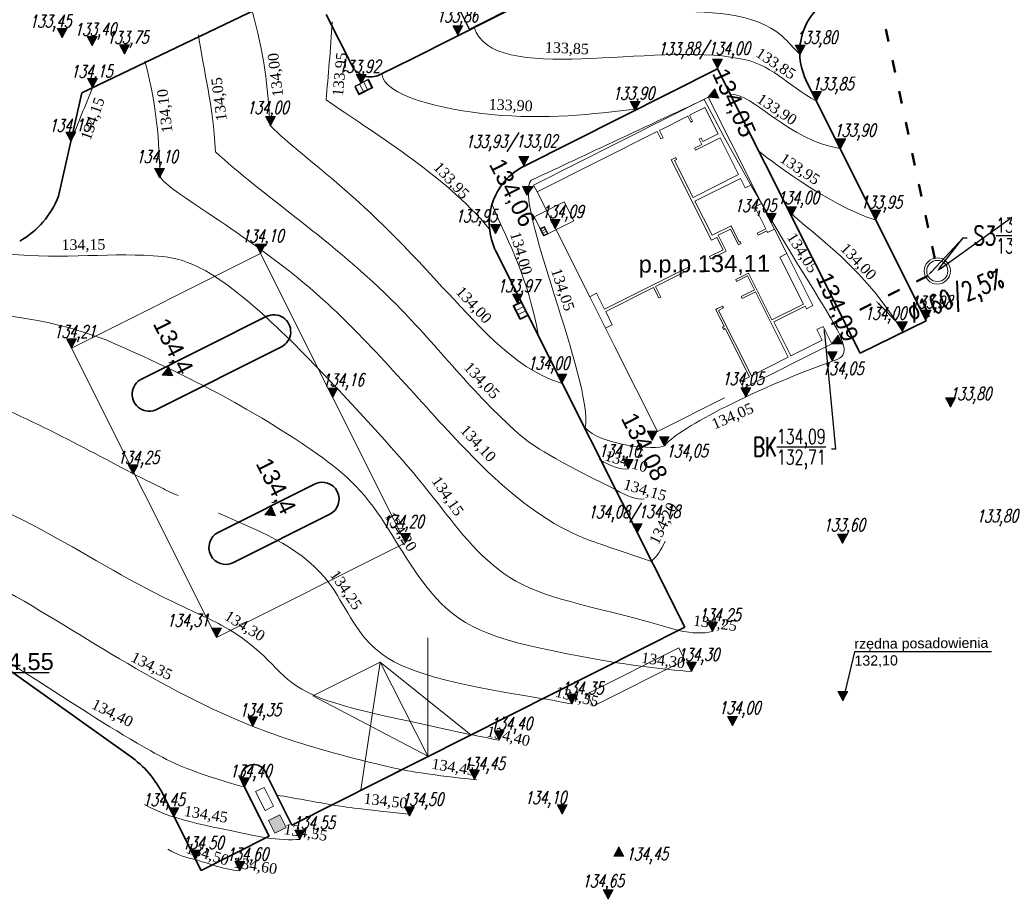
# Model space of a CAD drawing. Header units: metres. Extents: x 7472034 to 8440138, y 5890133 to 5961460.
# Tile 98 of 103: x 8439641 to 8439687, y 5890525 to 5890567. Entities that reach past the tile are written whole.
import ezdxf
from ezdxf import colors
from ezdxf.entities.mleader import LeaderData, LeaderLine
from ezdxf.math import Vec2, Vec3

# ---------------------------------------------------------------- set-up
doc = ezdxf.new("R2010")
doc.units = ezdxf.units.M
doc.header["$MEASUREMENT"] = 0
for name, pattern in [('$0$L218_500', [1, 0.5, -0.5]), ('ACAD_ISO03W100', [30, 12, -18]), ('CENTER', [2, 1.25, -0.25, 0.25, -0.25]), ('DASHDOT2', [0.5, 0.25, -0.125, 0, -0.125]), ('DASHED', [19.05, 12.7, -6.35]), ('HIDDEN', [0.375, 0.25, -0.125])]:
    doc.linetypes.add(name, pattern=pattern)
doc.layers.get('0').update_dxf_attribs({"linetype": 'CONTINUOUS', "lineweight": 5})
doc.layers.get('Defpoints').update_dxf_attribs({"linetype": 'CONTINUOUS'})
for name, color, linetype, lineweight in [('### rzędne', 172, 'CONTINUOUS', 5), ('_a_widok', 7, 'CONTINUOUS', 5), ('_IS.2P.KS.opis.1', 38, 'CONTINUOUS', 25), ('_IS.2P.KS.opis.2', 5, 'CONTINUOUS', 25), ('_IS.2P.KS.rura', 32, 'ACAD_ISO03W100', 50), ('_IS.2P.studnia', 212, 'CONTINUOUS', 15), ('_IS.KD.krata', 114, 'CONTINUOUS', 30), ('_IS.KS.doziemna.opis', 38, 'CONTINUOUS', 30), ('_IS.KS.doziemna.rura', 34, 'ACAD_ISO03W100', 50), ('_IS.P.KS.studnia', 44, 'CONTINUOUS', 15), ('_IS_kd_krata', 114, 'CONTINUOUS', 30), ('a___ogony', 7, 'CONTINUOUS', 5), ('a_opisy', 7, 'CONTINUOUS', 18)]:
    doc.layers.add(name, color=color, linetype=linetype, lineweight=lineweight)
doc.layers.add('_IS_NO', color=11, linetype='CONTINUOUS', lineweight=20, plot=False)
for name, color, linetype in [('kraw', 4, 'CONTINUOUS'), ('Sciany cienkie', 5, 'CONTINUOUS'), ('Ściany grube', 51, 'CONTINUOUS')]:
    doc.layers.add(name, color=color, linetype=linetype)
doc.styles.add('ARIAL', font='arial.ttf')
doc.styles.add('RS', font='Romans.shx', dxfattribs={"width": 0.7})
doc.styles.add('style2', font='romans.shx', dxfattribs={"width": 0.7, "oblique": 15})
doc.styles.add('wojtek 1', font='times.ttf', dxfattribs={"height": 0.6})

# ---------------------------------------------------------------- blocks, each defined once
blk = doc.blocks.new('zb.LPG')
at = {"linetype": 'DASHDOT2', "ltscale": 2}
blk.add_line((-1, 6.485), (-1, -0.217), dxfattribs=at)
at = {"linetype": 'HIDDEN', "ltscale": 2}
for p, q in [((-0.375, 5.712), (-1.625, 5.712)), ((-0.375, 0.626), (-1.625, 0.626))]:
    blk.add_line(p, q, dxfattribs=at)
at = {"linetype": 'DASHED'}
blk.add_line((-1.625, 0.626), (-0.375, 0.626), dxfattribs=at)
at = {"color": 0, "linetype": 'DASHED'}
blk.add_line((-1.625, 0.626), (-0.375, 0.626), dxfattribs=at)
at = {"color": 0, "linetype": 'HIDDEN', "ltscale": 2}
blk.add_line((-0.375, 0.626), (-1.625, 0.626), dxfattribs=at)
at = {"linetype": 'HIDDEN', "ltscale": 2}
blk.add_lwpolyline([(-0.375, 0.626), (-0.375, 5.712, 0.167054), (-0.407, 5.804, 0.488428), (-1.593, 5.804, 0.167054), (-1.625, 5.712), (-1.625, 0.626, 0.167054), (-1.593, 0.533, 0.488428), (-0.407, 0.533, 0.167054), (-0.375, 0.626), (-0.375, 5.712)], format="xyb", close=True, dxfattribs=at)
at = {"color": 0, "lineweight": 20, "ltscale": 2}
blk.add_circle((-1, 0.997), 0.6, dxfattribs=at)
at = {"color": 0, "linetype": 'HIDDEN', "ltscale": 0.5}
blk.add_circle((-1, 0.997), 0.3, dxfattribs=at)
at = {"layer": 'kraw', "color": 0}
blk.add_line((0.602, 0.237), (0.602, 3.01), dxfattribs=at)
for points in [[(0.602, 0.237), (-2.098, 0.237), (-2.1, 3.01), (0.602, 3.01)], [(-0.398, 2.507), (-1.598, 2.507), (-1.598, 0.737), (-0.398, 0.737), (-0.398, 2.507)]]:
    blk.add_lwpolyline(points, dxfattribs=at)
blk = doc.blocks.new('A$C62546305')
at = {"color": 0}
blk.add_lwpolyline([(4.626, 2.176), (0.292, 0), (0, 0.581), (4.335, 2.757)], close=True, dxfattribs=at)
blk = doc.blocks.new('23123')
at = {"layer": 'a_opisy', "linetype": '$0$L218_500'}
blk.add_hatch(color=250, dxfattribs=at).paths.add_polyline_path([(8443019.233, 5888878.045), (8443018.761, 5888878.045), (8443018.289, 5888878.045), (8443018.761, 5888877.161)])
at = {"layer": 'a_opisy', "color": 250, "linetype": 'CENTER'}
for points in [[(8443018.289, 5888878.045), (8443018.761, 5888878.045)], [(8443019.233, 5888878.045), (8443018.761, 5888877.161), (8443018.289, 5888878.045)], [(8443018.289, 5888878.045), (8443018.761, 5888877.161), (8443019.233, 5888878.045)], [(8443019.233, 5888878.045), (8443018.761, 5888878.045)]]:
    blk.add_lwpolyline(points, dxfattribs=at)
blk = doc.blocks.new('WPUST_UL')
for points in [[(0, 0.5), (0, -0.5)], [(0, 0.5), (0.6, 0.5)], [(0.6, 0.5), (0.6, -0.5)], [(0, -0.5), (0.6, -0.5)]]:
    blk.add_lwpolyline(points)
at = {"lineweight": 0}
for points in [[(0, 0.45), (0.55, 0.45)], [(0, 0.15), (0.55, 0.15)], [(0.55, 0.45), (0.55, -0.45)], [(0, -0.15), (0.55, -0.15)], [(0, -0.45), (0.55, -0.45)]]:
    blk.add_lwpolyline(points, dxfattribs=at)
blk = doc.blocks.new('A$C2C426404')
at = {"layer": '### rzędne', "color": 0, "lineweight": 25}
for p, q in [((91.089, 11.691, 0), (90.529, 9.379, 0)), ((97.562, 11.691, 0), (91.089, 11.691, 0)), ((53.001, 10.703), (49.571, 10.703))]:
    blk.add_line(p, q, dxfattribs=at)
at = {"layer": '_IS_NO', "ltscale": 0.1}
for points, knots in [([(76.845, 43.111), (78.812, 40.835, 0), (85.687, 43.385, 0), (88.216, 40.226), (88.511, 39.942)], [0, 0, 0, 0, 11.000491, 12.22465, 12.22465, 12.22465, 12.22465]), ([(63.464, 36.558), (63.427, 36.635), (63.361, 38.252), (63.183, 39.934), (62.566, 42.111)], [11.646483, 11.646483, 11.646483, 11.646483, 11.976043, 17.595406, 17.595406, 17.595406, 17.595406]), ([(58.262, 34.115), (58.261, 34.12), (58.179, 35.31), (58.202, 37.152), (57.525, 39.623)], [27.640229, 27.640229, 27.640229, 27.640229, 27.660208, 33.219923, 33.219923, 33.219923, 33.219923]), ([(68.727, 39.024), (68.801, 37.999), (74.478, 36.614), (78.665, 37.11), (80.839, 37.367)], [0, 0, 0, 0, 5.970908, 12.41121, 12.41121, 12.41121, 12.41121]), ([(81.489, 15.975), (78.876, 16.847), (76.265, 17.79), (72.038, 21.677), (65.099, 30.094), (58.799, 33.345), (58.262, 34.115)], [0, 0, 0, 0, 1.278992, 7.78914, 15.747501, 27.640229, 27.640229, 27.640229, 27.640229]), ([(42.69, 28.464, 0), (46.627, 28.075, 0), (50.487, 27.807), (53.911, 27.05), (55.068, 26.674, 0), (55.697, 26.442, 0)], [0, 0, 0, 0, 7.505719, 9.158785, 11.091733, 11.091733, 11.091733, 11.091733]), ([(55.697, 26.442, 0), (60.477, 24.375, 0), (65.415, 21.386, 0), (68.422, 18.986, 0), (71.61, 12.738), (75.293, 11.986, 0), (79.754, 11.201)], [13.088169, 13.088169, 13.088169, 13.088169, 21.718315, 28.557775, 34.100305, 40.719731, 40.719731, 40.719731, 40.719731]), ([(27.676, 23.093, 0), (31.683, 23.091, 0), (38.091, 23.52, 0), (46.019, 20.448), (52.027, 18.016, 0), (57.481, 14.611, 0), (63.15, 12.168), (64.016, 9.527), (68.706, 8.717), (72.938, 7.781)], [0, 0, 0, 0, 11.95042, 19.079166, 25.479803, 30.852027, 32.945282, 39.663049, 46.673462, 46.673462, 46.673462, 46.673462]), ([(62.246, 5.304), (59.696, 6.006), (55.622, 8.042), (50.426, 11.821), (48.682, 12.553)], [0, 0, 0, 0, 3.912495, 17.364391, 17.364391, 17.364391, 17.364391])]:
    blk.add_open_spline(points, degree=3, knots=knots, dxfattribs=at)
at = {"layer": '_IS_NO'}
for points, knots in [([(66.38, 41.481), (66.319, 40.174), (66.18, 38.921), (66.105, 37.796), (66.105, 37.796)], [0, 0, 0, 0, 3.695944, 3.695946, 3.695946, 3.695946, 3.695946]), ([(79.789, 19.367), (76.358, 21.056), (73.543, 23.25), (68.811, 29.554), (62.944, 33.401), (60.86, 35.338), (60.86, 35.338)], [0, 0, 0, 0, 2.17638, 10.046145, 21.988812, 21.988815, 21.988815, 21.988815, 21.988815]), ([(50.623, 30.563, 0), (53.117, 30.213), (56.385, 30.674), (60.995, 30.046), (68.193, 22.544, 0), (70.877, 19.461, 0), (74.712, 14.319, 0), (78.888, 13.861), (82.756, 12.708)], [0, 0, 0, 0, 7.578699, 9.671954, 16.276555, 24.333707, 30.359151, 36.793543, 36.793543, 36.793543, 36.793543]), ([(34.698, 26.62, 0), (40.872, 26.411, 0), (49.613, 24.402), (56.18, 20.44, 0), (58.83, 19.205, 0), (59.094, 19.084, 0)], [0, 0, 0, 0, 10.980308, 19.583014, 20.554106, 20.554106, 20.554106, 20.554106]), ([(22.248, 20.37, 0), (26.428, 20.368, 0), (34.774, 19.718, 0), (38.927, 20.042, 0), (43.773, 17.836, 0), (51.081, 15.064, 0), (58.09, 9.696, 0), (65.348, 7.092, 0), (69.646, 6.131)], [0, 0, 0, 0, 12.098682, 16.721593, 20.958009, 26.678391, 41.18454, 48.39981, 48.39981, 48.39981, 48.39981]), ([(61.004, 18.253, 0), (63.266, 17.292, 0), (66.215, 16.034, 0), (68.003, 11.123, 0), (71.872, 10.223, 0), (76.345, 9.48)], [23.002029, 23.002029, 23.002029, 23.002029, 32.142543, 37.869695, 44.681325, 44.681325, 44.681325, 44.681325])]:
    blk.add_open_spline(points, degree=3, knots=knots, dxfattribs=at)
for points in [[(73.102, 41.223), (73.908, 38.433), (81.688, 40.537), (85.605, 39.753)], [(60.06, 40.864), (60.327, 39.022), (60.736, 37.664), (60.86, 35.338)], [(85.605, 39.753), (87.147, 39.518), (87.851, 38.506), (89.298, 37.733)], [(66.105, 37.796), (68.216, 36.281), (71.672, 34.295), (73.826, 31.679)], [(83.971, 37.814, 0), (89.25, 27.789, 0), (91.694, 25.925, 0), (90.128, 25.478)], [(86.571, 35.356), (86.778, 35.197), (89.808, 32.793), (92.067, 32.125)], [(78.353, 22.293), (78.743, 24.422, 0), (74.904, 33.041, 0), (75.791, 33.989, 0)], [(90.128, 25.478), (85.987, 23.981), (82.608, 22.151), (82.11, 21.443)], [(82.11, 21.443), (81.73, 21.196), (78.998, 21.491), (78.353, 22.293)], [(79.789, 19.367), (80.352, 19.039), (80.783, 18.88), (81.138, 18.927)], [(82.756, 12.708), (83.475, 12.565), (83.903, 12.552), (84.375, 12.665)], [(76.345, 9.48), (76.79, 9.424), (77.377, 9.292), (77.713, 9.239)], [(69.646, 6.131), (70.109, 6.046), (71.043, 5.874), (73.204, 5.652)], [(57.503, 4.483), (58.765, 3.776), (60.042, 3.557), (63.26, 2.904)], [(63.26, 2.904), (63.817, 2.818), (64.434, 2.805), (64.854, 2.826)]]:
    blk.add_open_spline(points, degree=3, dxfattribs=at)
for points in [[(55.049, 38.369), (54.018, 35.818)], [(75.791, 33.989, 0), (83.971, 37.814, 0)]]:
    blk.add_spline(points, degree=3, dxfattribs=at)
at = {"layer": '_IS_NO', "ltscale": 0.1}
for points in [[(85.212, 38.064), (86.232, 38.139), (87.987, 35.871), (90.406, 35.494)], [(71.576, 28.948), (67.44, 33.577), (65.164, 34.897), (63.464, 36.558)], [(76.142, 26.612, 0), (75.615, 29.5, 0), (74.777, 30.886, 0), (73.968, 32.795)], [(87.95, 32.61), (88.541, 31.769), (91.2, 30.376), (93.354, 26.847)], [(71.576, 28.948), (73.095, 27.438), (74.836, 25.12), (77.254, 24.381)], [(79.032, 20.784), (79.595, 20.456), (80.026, 20.297), (80.382, 20.344)], [(81.489, 15.975), (81.766, 16.246), (81.903, 16.462), (82.128, 16.928)], [(79.754, 11.201), (80.199, 11.123), (82.028, 10.864), (83.369, 10.773)], [(72.93, 7.787), (73.376, 7.697), (73.976, 7.578), (74.28, 7.516)], [(66.35, 4.469), (66.855, 4.391), (67.488, 4.28), (69.994, 4.029)], [(58.615, 2.363), (59.107, 2.069), (59.525, 1.962), (59.931, 1.873)], [(59.931, 1.873), (60.001, 1.851), (60.303, 1.751), (60.712, 1.632)], [(60.712, 1.632), (61.218, 1.466), (61.649, 1.383), (62.022, 1.339)]]:
    blk.add_open_spline(points, degree=3, dxfattribs=at)
blk.add_spline([(63.767, 4.927), (66.35, 4.469)], degree=3, dxfattribs=at)
at = {"layer": '### rzędne', "color": 0, "linetype": '$0$L218_500', "lineweight": 25, "xscale": 0.5, "yscale": 0.5, "zscale": 0.5}
for p in [(-4221455.764, -2944397.857), (-4221437.05, -2944397.732, 0), (-4221454.348, -2944398.24), (-4221452.823, -2944398.62), (-4221420.869, -2944398.638), (-4221424.773, -2944399.312), (-4221454.332, -2944400.212), (-4221420.098, -2944400.832), (-4221445.92, -2944402.014), (-4221455.362, -2944402.762), (-4221418.94, -2944403.069, 0), (-4221433.938, -2944403.912), (-4221451.166, -2944404.468), (-4221421.277, -2944406.279), (-4221422.236, -2944406.602, 0), (-4221417.279, -2944406.438), (-4221435.27, -2944407.114), (-4221432.449, -2944406.892, -0.002), (-4221446.382, -2944408.044), (-4221414.899, -2944411.165), (-4221416.024, -2944411.729), (-4221455.323, -2944412.521), (-4221419.344, -2944413.144), (-4221432.131, -2944414.192), (-4221442.969, -2944414.859), (-4221423.43, -2944414.838), (-4221413.758, -2944415.315), (-4221427.862, -2944416.893, 0), (-4221427.289, -2944417.158, 0), (-4221452.404, -2944418.487), (-4221428.999, -2944418.236), (-4221428.58, -2944421.268), (-4221439.531, -2944421.724), (-4221418.87, -2944421.755), (-4221425.005, -2944425.916), (-4221448.472, -2944426.202), (-4221426.011, -2944427.808), (-4221418.851, -2944429.201, 0), (-4221431.665, -2944429.361), (-4221446.758, -2944430.404, 0), (-4221424.065, -2944430.381), (-4221435.101, -2944431.065), (-4221436.266, -2944432.925), (-4221447.143, -2944433.274), (-4221450.484, -2944434.694), (-4221439.334, -2944434.651, 0), (-4221432.114, -2944434.561), (-4221444.526, -2944435.755), (-4221449.467, -2944436.703), (-4221447.358, -2944437.242), (-4221429.94, -2944438.581)]:
    blk.add_blockref('23123', p, dxfattribs=at)
at = {"layer": '### rzędne', "color": 0, "linetype": '$0$L218_500', "lineweight": 25}
for p, xscale, yscale, zscale, rotation in [((-4397377.273, 2674583.277, 0), 0.5, 0.5, 0.5, 293.7967572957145), ((4514875.635, -2471290.482, 0), 0.4999999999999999, 0.4999999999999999, 0.4999999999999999, 116.409270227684), ((-4529725.948, 2443717.59, 0), 0.5, 0.5, 0.5, 296.7593659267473), ((-4397403.096, 2674570.14), 0.5, 0.5, 0.5, 293.7967572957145), ((-4397398.238, 2674563.536), 0.5, 0.5, 0.5, 293.7967572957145), ((4221589.319, 2944441.057), 0.5, 0.5, 0.5, 180)]:
    blk.add_blockref('23123', p, dxfattribs=dict(at, xscale=xscale, yscale=yscale, zscale=zscale, rotation=rotation))
at = {"layer": '_IS.KD.krata', "color": 0, "lineweight": 25, "xscale": 0.7272727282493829, "yscale": 0.7272727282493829, "zscale": 0.7272727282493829}
for p, rotation in [((67.774, 38.592), 296.7218899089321), ((75.493, 27.923, 0), 206.6609883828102)]:
    blk.add_blockref('WPUST_UL', p, dxfattribs=dict(at, rotation=rotation))
at = {"layer": '_IS.KD.krata', "color": 0, "lineweight": 25, "xscale": 0.5, "yscale": 0.5, "zscale": 0.5}
for p in [(-4221441.63, -2944400.037, 0), (-4221428.667, -2944401.309, 0), (-4221434.231, -2944410.421, 0)]:
    blk.add_blockref('23123', p, dxfattribs=at)
at = {"layer": '_IS_kd_krata', "lineweight": 25, "xscale": 0.3636363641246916, "yscale": 0.3636363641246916, "zscale": 0.3636363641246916, "rotation": 206.974575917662}
blk.add_blockref('WPUST_UL', (76.499, 31.628), dxfattribs=at)
at = {"layer": '### rzędne', "color": 0, "linetype": 'CENTER', "lineweight": 25, "attachment_point": 1}
for s, insert, char_height, rotation, style in [('133,86', (71.304, 42.05, 0), 0.6, 0.4319, 'style2'), ('133,45', (52.062, 41.804), 0.6, 0.4319, 'style2'), ('133,40', (54.185, 41.421), 0.6, 0.4319, 'style2'), ('133,75', (55.71, 41.04), 0.6, 0.4319, 'style2'), ('133,80', (88.295, 41.037), 0.6, 0.4319, 'style2'), ('133,88/134,00', (81.782, 40.5), 0.6, 0.4319, 'style2'), ('133,92', (66.672, 39.668, 0), 0.6, 0.4319, 'style2'), ('134,15', (54.011, 39.433), 0.6, 0.4319, 'style2'), ('134,05', (85.064, 39.384, 0), 0.8, 294.2287, 'ARIAL'), ('133,85', (89.067, 38.843), 0.6, 0.4319, 'style2'), ('133,90', (79.635, 38.396, 0), 0.6, 0.4319, 'style2'), ('134,00', (62.341, 37.718), 0.6, 0.4319, 'style2'), ('134,15', (52.981, 36.882), 0.6, 0.4319, 'style2'), ('133,90', (90.104, 36.649, 0), 0.6, 0.4319, 'style2'), ('133,93/133,02', (72.675, 36.122), 0.6, 0.4319, 'style2'), ('134,10', (57.096, 35.405), 0.6, 0.4319, 'style2'), ('134,06', (74.497, 35.114, 0), 0.8, 296.8412, 'ARIAL'), ('134,05', (85.4, 33.086, 0), 0.6, 0.4319, 'style2'), ('134,00', (87.424, 33.462), 0.6, 0.4319, 'style2'), ('133,95', (91.352, 33.248), 0.6, 0.4319, 'style2'), ('133,95', (72.198, 32.598), 0.6, 0.4319, 'style2'), ('134,09', (76.285, 32.802, -0.002), 0.6, 0.4319, 'style2'), ('134,15', (49.189, 31.698, 0), 0.6, 0.4319, 'style2'), ('134,10', (62.104, 31.649), 0.6, 0.4319, 'style2'), ('p.p.p.134,11', (80.874, 30.424, 0), 0.8, 0.4319, 'ARIAL'), ('134,09', (89.972, 29.732, 0), 0.8, 293.2161, 'ARIAL'), ('133,97', (74.187, 29.292, 0), 0.6, 0.4319, 'style2'), ('133,98', (93.732, 28.522), 0.6, 0.4319, 'style2'), ('134,00', (91.554, 27.992), 0.6, 0.4319, 'style2'), ('134,21', (53.21, 27.132), 0.6, 0.4319, 'style2'), ('134,4', (58.6, 27.575, 0), 0.8, 296.8412, 'ARIAL'), ('134,00', (75.622, 25.635), 0.6, 0.4319, 'style2'), ('134,05', (89.526, 25.381), 0.6, 0.4319, 'style2'), ('134,16', (65.905, 24.843), 0.6, 0.4319, 'style2'), ('134,05', (84.809, 24.901, 0), 0.6, 0.4319, 'style2'), ('133,80', (95.578, 24.197), 0.6, 0.4319, 'style2'), ('134,08', (80.734, 23.105, 0), 0.8, 297.0849, 'ARIAL'), ('134,10', (78.982, 21.498, 0), 0.6, 0.4319, 'style2'), ('134,05', (82.163, 21.485, 0), 0.6, 0.4319, 'style2'), ('134,25', (56.216, 21.179), 0.6, 0.4319, 'style2'), ('134,4', (63.459, 20.972, 0), 0.8, 296.8412, 'ARIAL'), ('134,08/134,18', (78.483, 18.603), 0.6, 0.4319, 'style2'), ('134,20', (68.731, 18.149), 0.6, 0.4319, 'style2'), ('133,80', (96.841, 18.415, 0), 0.6, 0.4319, 'style2'), ('133,60', (89.599, 17.991), 0.6, 0.4319, 'style2'), ('134,25', (83.718, 13.738), 0.6, 0.4319, 'style2'), ('134,31', (58.551, 13.477, 0), 0.6, 0.4319, 'style2'), ('rzędna posadowienia\\P132,10', (91.076, 12.322, 0), 0.48, 0.4319, 'ARIAL'), ('134,55', (49.796, 11.621, 0), 0.8, 0.4319, 'ARIAL'), ('134,30', (82.71, 11.86), 0.6, 0.4319, 'style2'), ('134,35', (77.221, 10.27), 0.6, 0.4319, 'style2'), ('134,00', (84.657, 9.343), 0.6, 0.4319, 'style2'), ('134,35', (61.982, 9.248, 0), 0.6, 0.4319, 'style2'), ('134,40', (73.859, 8.598), 0.6, 0.4319, 'style2'), ('134,45', (72.564, 6.708), 0.6, 0.4319, 'style2'), ('134,40', (61.531, 6.354), 0.6, 0.4319, 'style2'), ('134,10', (75.475, 5.1), 0.6, 0.4319, 'style2'), ('134,45', (57.42, 4.997), 0.6, 0.4319, 'style2'), ('134,50', (69.658, 5.015, 0), 0.6, 0.4319, 'style2'), ('134,55', (64.526, 3.911), 0.6, 0.4319, 'style2'), ('134,50', (59.268, 2.963), 0.6, 0.4319, 'style2'), ('134,60', (61.381, 2.424), 0.6, 0.4319, 'style2'), ('134,45', (80.281, 2.435), 0.6, 0.4319, 'style2'), ('134,65', (78.195, 1.161), 0.6, 0.4319, 'style2')]:
    blk.add_mtext(s, dxfattribs=dict(at, insert=insert, char_height=char_height, rotation=rotation, style=style))
at = {"layer": '_IS_NO', "char_height": 0.5, "style": 'wojtek 1'}
for s, insert, attachment_point, rotation in [('133,85', (76.459, 40.533, 0), 1, 357.5025), ('133,85', (86.644, 40.3, 0), 1, 326.3635), ('134,00', (63.573, 37.914, 0), 1, 96.8914), ('133,95', (66.39, 37.99, 0), 1, 84.5944), ('134,05', (60.905, 36.763, 0), 1, 96.8914), ('134,10', (58.337, 36.211, 0), 1, 96.8914), ('134,15', (54.471, 36.009, 0), 1, 70.6464), ('133,90', (73.801, 37.842, 0), 1, 357.5025), ('133,90', (86.692, 38.132, 0), 1, 326.3635), ('133,95', (87.781, 35.313, 0), 1, 326.3635), ('133,95', (71.498, 34.921, 0), 1, 313.099), ('134,15', (53.579, 31.193, 0), 1, 0.6077), ('134,00', (75.272, 31.614, 0), 1, 286.4917), ('134,05', (88.287, 31.581, 0), 1, 302.1905), ('134,00', (90.742, 31.08, 0), 1, 313.5041), ('134,05', (77.201, 29.892, 0), 1, 288.5528), ('134,00', (72.558, 29.031, 0), 1, 313.099), ('134,05', (72.938, 25.465, 0), 1, 313.099), ('134,05', (84.264, 22.664, 0), 1, 23.5645), ('134,10', (72.765, 22.485, 0), 1, 313.099), ('134,10', (79.372, 21.243, 0), 1, 343.4409), ('134,15', (71.475, 20.065, 0), 1, 304.2099), ('134,15', (80.255, 19.889, 0), 1, 343.4409), ('134,20', (81.354, 16.946, 0), 1, 64.2632), ('134,20', (69.261, 18.383, 0), 1, 304.2099), ('134,25', (66.665, 15.628, 0), 1, 304.2099), ('134,30', (61.501, 13.685, 0), 1, 328.3952), ('134,25', (83.494, 13.44, 0), 1, 352.6233), ('134,35', (57.037, 11.727, 0), 1, 333.2568), ('134,30', (81.039, 11.679, 0), 1, 352.6233), ('134,35', (77.011, 10.075, 0), 1, 346.2609), ('134,40', (55.178, 9.503, 0), 1, 333.2568), ('134,40', (73.77, 8.205, 0), 1, 346.2609), ('134,45', (71.036, 6.061, 0), 7, 350.7029), ('134,50', (67.905, 5.024, 0), 1, 353.3836), ('134,45', (59.429, 4.437, 0), 1, 350.9024), ('134,55', (64.04, 2.973, 0), 7, 350.7029), ('134,50', (59.575, 2.688, 0), 1, 342.4858), ('134,60', (61.668, 1.4, 0), 7, 350.7029)]:
    blk.add_mtext(s, dxfattribs=dict(at, insert=insert, attachment_point=attachment_point, rotation=rotation))
blk = doc.blocks.new('A$C1E3701F3')
at = {"layer": 'Sciany cienkie', "linetype": 'ByBlock', "lineweight": 9, "ltscale": 15, "elevation": 0}
blk.add_lwpolyline([(236, 159.1), (136, 159.1), (136, 0), (236, 0)], close=True, dxfattribs=at)
at = {"layer": 'Ściany grube', "linetype": 'ByBlock', "lineweight": 9, "ltscale": 15}
blk.add_line((697, 989.1), (827, 989.1), dxfattribs=at)
at = {"layer": 'Ściany grube', "linetype": 'ByBlock', "lineweight": 9, "ltscale": 5, "elevation": 0}
for points in [[(461.4, 989.1), (0, 989.1), (0, 65.1), (36, 65.1), (36, 700.1), (75, 700.1), (75, 712.6), (36, 712.6), (36, 862.6), (68, 862.6), (68, 872.6), (36, 872.6), (36, 953.1), (176, 953.1), (176, 872.6), (158, 872.6), (158, 862.6), (186, 862.6), (186, 823.6), (196, 823.6), (196, 953.1), (391, 953.1), (391, 712.6), (196, 712.6), (196, 723.6), (186, 723.6), (186, 700.1), (610.5, 700.1), (610.5, 728.1), (675.5, 728.1), (675.5, 656.1), (688, 656.1), (688, 738.1), (603.5, 738.1), (603.5, 803.1), (688, 803.1), (688, 818.3), (678, 818.3), (678, 813.1), (591, 813.1), (591, 712.6), (411, 712.6), (411, 953.1), (461.4, 953.1)], [(561.4, 989.1), (561.4, 953.1), (678, 953.1), (678, 908.3), (688, 908.3), (688, 953.1), (697, 953.1), (697, 989.1)]]:
    blk.add_lwpolyline(points, close=True, dxfattribs=at)
at = {"layer": 'Ściany grube', "linetype": 'ByBlock', "lineweight": 9, "ltscale": 15}
for points, elevation in [([(461.4, 989.1), (561.4, 989.1)], 0), ([(36, 65.1), (591, 65.1)], 0.2), ([(757, 65.1), (857, 65.1)], 0)]:
    blk.add_lwpolyline(points, dxfattribs=dict(at, elevation=elevation))
at = {"layer": 'Ściany grube', "linetype": 'ByBlock', "lineweight": 9, "ltscale": 5, "elevation": 0}
for points in [[(1304, 521.1), (1304, 989.1), (1212, 989.1), (1212, 955.6), (1268, 955.6), (1268, 790.1), (1088, 790.1), (1088, 955.6), (1102, 955.6), (1102, 989.1), (827, 989.1), (827, 953.1), (1076, 953.1), (1076, 785.6), (828, 785.6), (828, 718.6), (838, 718.6), (838, 775.6), (912, 775.6), (912, 706.1), (922, 706.1), (922, 775.6), (1268, 775.6), (1268, 580.6), (922, 580.6), (922, 580.6), (922, 580.6), (922, 606.1), (912, 606.1), (912, 580.6), (912, 580.6), (912, 570.6), (1003, 570.6), (1003, 560.6), (1013, 560.6), (1013, 570.6), (1268, 570.6), (1268, 521.1), (1304, 521.1)], [(757, 101.1), (688, 101.1), (688, 354.6), (743, 354.6), (743, 364.6), (688, 364.6), (688, 545.1), (675.5, 545.1), (675.5, 101.1), (591, 101.1), (591, 65.1), (757, 65.1), (757, 101.1)], [(857, 65.1), (1304, 65.1), (1304, 65.1), (1304, 65.1), (1304, 421.1)]]:
    blk.add_lwpolyline(points, dxfattribs=at)
blk = doc.blocks.new('KS.P.I')
at = {"layer": '_IS.2P.KS.rura', "ltscale": 0.05}
blk.add_line((7472029.612, 5961461.71), (7472034.427, 5961439.025), dxfattribs=at)
at = {"layer": '_IS.2P.studnia', "ltscale": 0.1}
for radius in [0.62, 0.5]:
    blk.add_circle((7472034.531, 5961438.535), radius, dxfattribs=at)
at = {"layer": '_IS.KS.doziemna.rura', "ltscale": 0.05}
blk.add_line((7472034.084, 5961438.311, 0), (7472029.169, 5961435.844, 0), dxfattribs=at)
at = {"layer": '_IS.P.KS.studnia', "ltscale": 0.1}
for radius in [0.62, 0.5]:
    blk.add_circle((7472034.531, 5961438.535, 0), radius, dxfattribs=at)
at = {"layer": '_IS.2P.KS.opis.1'}
ml = blk.add_multileader_mtext('Standard', dxfattribs=at)
ml.set_content('\\A1;{\\H1.2x;S3\\H0.78x;\\S134,08/132,10;}', color=256, style='RS')
ml.set_leader_properties()
ml.build(insert=Vec2(0, 0))
ml.multileader.update_dxf_attribs({"text_left_attachment_type": 2, "text_right_attachment_type": 2, "dogleg_length": 0.2, "arrow_head_size": 0.25})
ctx = ml.context
ctx.base_point, ctx.char_height, ctx.arrow_head_size, ctx.landing_gap_size, ctx.plane_origin = Vec3(7472035.948, 5961440.099), 0.75, 0.25, 0.25, Vec3(7472010.297, 5961444.834)
ctx.left_attachment, ctx.right_attachment, ctx.text_align_type = 2, 2, 1
notes = []
notes.append((ctx, [(0, (1, 1, 0), (7472035.748, 5961440.099), (1, 0), 0.2, [(3, [(7472034.084, 5961438.311)], 0, [])])]))
ctx.mtext.insert, ctx.mtext.width, ctx.mtext.alignment, ctx.mtext.flow_direction = Vec3(7472037.935, 5961441.052), 8.84446, 2, 5
at = {"layer": '_IS.2P.KS.opis.2'}
ml = blk.add_multileader_mtext('Standard', dxfattribs=at)
ml.set_content('\\A1;{\\H1.2x;S3\\H0.78x;\\S134,08/132,10;}', color=256, style='RS')
ml.set_leader_properties()
ml.build(insert=Vec2(0, 0))
ml.multileader.update_dxf_attribs({"text_left_attachment_type": 2, "text_right_attachment_type": 2, "dogleg_length": 0.2, "arrow_head_size": 0.25})
ctx = ml.context
ctx.base_point, ctx.char_height, ctx.arrow_head_size, ctx.landing_gap_size, ctx.plane_origin = Vec3(7472035.948, 5961440.099), 0.75, 0.25, 0.25, Vec3(7472010.297, 5961444.834)
ctx.left_attachment, ctx.right_attachment, ctx.text_align_type = 2, 2, 1
notes.append((ctx, [(0, (1, 1, 0), (7472035.748, 5961440.099), (1, 0), 0.2, [(3, [(7472034.531, 5961438.535)], 0, [])])]))
ctx.mtext.insert, ctx.mtext.width, ctx.mtext.alignment, ctx.mtext.flow_direction = Vec3(7472037.935, 5961441.052), 8.84446, 2, 5
at = {"layer": '_IS.KS.doziemna.opis', "lineweight": 18}
ml = blk.add_multileader_mtext('Standard', dxfattribs=at)
ml.set_content('\\A1;{\\H1.2x;S3\\H0.78x;\\S134,08/132,56\\/132,10;}', color=256, style='RS')
ml.set_leader_properties()
ml.build(insert=Vec2(0, 0))
ml.multileader.update_dxf_attribs({"text_left_attachment_type": 2, "text_right_attachment_type": 2, "dogleg_length": 0.2, "arrow_head_size": 0.25})
ctx = ml.context
ctx.base_point, ctx.char_height, ctx.arrow_head_size, ctx.landing_gap_size, ctx.plane_origin = Vec3(7472039.863, 5961442.227), 0.75, 0.25, 0.25, Vec3(7472026.06, 5961444.981)
ctx.left_attachment, ctx.right_attachment, ctx.text_align_type = 2, 2, 1
notes.append((ctx, [(0, (1, 1, 0), (7472039.663, 5961442.227), (1, 0), 0.2, [(3, [(7472034.531, 5961438.535)], 0, [])])]))
ctx.mtext.insert, ctx.mtext.width, ctx.mtext.alignment, ctx.mtext.flow_direction = Vec3(7472043.394, 5961443.297), 8.84446, 2, 5
ml = blk.add_multileader_mtext('Standard', dxfattribs=at)
ml.set_content('\\A1;{\\H1.2x;%%C160/2,5%}', color=256, style='RS')
ml.set_leader_properties()
ml.build(insert=Vec2(0, 0))
ml.multileader.update_dxf_attribs({"text_left_attachment_type": 2, "text_right_attachment_type": 2, "dogleg_length": 0.2, "arrow_head_size": 0.25})
ctx = ml.context
ctx.base_point, ctx.char_height, ctx.arrow_head_size, ctx.landing_gap_size, ctx.plane_origin, ctx.plane_x_axis, ctx.plane_y_axis = Vec3(7472032.902, 5961436.101, 0), 0.75, 0.25, 0.25, Vec3(7472014.767, 5961438.258, 0), Vec3(0.927184, 0.374607), Vec3(-0.374607, 0.927184)
ctx.left_attachment, ctx.right_attachment, ctx.text_align_type = 2, 2, 1
notes.append((ctx, [(0, (1, 1, 0), (7472032.716, 5961436.026, 0), (0.927184, 0.374607), 0.2, [(3, [(7472031.619, 5961437.127, 0)], 0, [])])]))
ctx.mtext.insert, ctx.mtext.text_direction, ctx.mtext.rotation, ctx.mtext.width, ctx.mtext.alignment, ctx.mtext.flow_direction = Vec3(7472035.227, 5961437.78, 0), Vec3(0.927184, 0.374607), 0.383972, 8.84446, 2, 5
ml = blk.add_multileader_mtext('Standard', dxfattribs=at)
ml.set_content('\\A1;{\\H1.2x;BK\\H0.78x;\\S134,09/132,71;}', color=256, style='RS')
ml.set_leader_properties()
ml.build(insert=Vec2(0, 0))
ml.multileader.update_dxf_attribs({"text_left_attachment_type": 2, "text_right_attachment_type": 2, "dogleg_length": 0.2, "arrow_head_size": 0.25})
ctx = ml.context
ctx.base_point, ctx.char_height, ctx.arrow_head_size, ctx.landing_gap_size, ctx.plane_origin = Vec3(7472025.542, 5961430.11), 0.75, 0.25, 0.25, Vec3(7472009.682, 5961435.732)
ctx.left_attachment, ctx.right_attachment, ctx.text_align_type = 2, 2, 1
notes.append((ctx, [(1, (1, 1, 0), (7472029.722, 5961430.11), (-1, 0), 0.2, [(3, [(7472029.169, 5961435.844)], 0, [])])]))
ctx.mtext.insert, ctx.mtext.width, ctx.mtext.alignment, ctx.mtext.flow_direction = Vec3(7472027.532, 5961431.063), 8.84446, 2, 5
for ctx, leaders in notes:
    for number, flags, end, landing, length, lines in leaders:
        leader = LeaderData()
        leader.index, (leader.has_last_leader_line, leader.has_dogleg_vector, leader.attachment_direction) = number, flags
        leader.last_leader_point, leader.dogleg_vector, leader.dogleg_length = Vec3(end), Vec3(landing), length
        for number, points, colour, breaks in lines:
            line = LeaderLine()
            line.index, line.vertices, line.color, line.breaks = number, Vec3.list(points), colors.encode_raw_color(colour), breaks
            leader.lines.append(line)
        ctx.leaders.append(leader)
blk = doc.blocks.new('PZT.przesuniecie')
at = {"layer": 'a___ogony'}
blk.add_hatch(color=10, dxfattribs=at).paths.add_polyline_path([(8439502.935, 5890369.28), (8439502.399, 5890369.011), (8439502.099, 5890369.61), (8439502.635, 5890369.879)])
at = {"layer": '_a_widok', "lineweight": 35}
for p, q in [((8439518.85, 5890410.637, 0), (8439508.924, 5890405.64)), ((8439502.26, 5890408.306), (8439493.281, 5890404.003)), ((8439504.838, 5890407.72), (8439506.04, 5890405.316)), ((8439507.382, 5890404.869), (8439508.924, 5890405.64)), ((8439514.199, 5890400.548), (8439523.347, 5890405.14)), ((8439523.347, 5890405.14), (8439530.095, 5890391.696)), ((8439527.525, 5890404.627), (8439533.203, 5890393.232, 0)), ((8439493.281, 5890404.003), (8439492.172, 5890399.128)), ((8439521.79, 5890378.743), (8439512.864, 5890396.521)), ((8439533.203, 5890393.232, 0), (8439530.095, 5890391.696)), ((8439495.556, 5890372.656), (8439480.812, 5890383.126)), ((8439503.214, 5890369.395), (8439521.788, 5890378.746)), ((8439501.918, 5890371.976), (8439503.214, 5890369.395)), ((8439502.137, 5890368.864), (8439500.881, 5890371.367)), ((8439497.129, 5890370.822), (8439497.134, 5890370.812)), ((8439497.129, 5890370.817), (8439498.92, 5890367.249)), ((8439498.92, 5890367.249), (8439502.137, 5890368.864))]:
    blk.add_line(p, q, dxfattribs=at)
at = {"layer": '_a_widok', "lineweight": 35, "elevation": 0}
blk.add_lwpolyline([(8439527.525, 5890404.627, -0.443856), (8439529.21, 5890408.745)], format="xyb", dxfattribs=at)
at = {"layer": '_a_widok', "lineweight": 35, "flags": 128}
for points in [[(8439502.715, 5890392.002), (8439496.845, 5890389.062, -1.048626), (8439496.132, 5890390.487), (8439501.996, 5890393.431, -1)], [(8439505.002, 5890384.088), (8439500.445, 5890381.799, -1), (8439499.727, 5890383.228), (8439504.284, 5890385.517, -1)]]:
    blk.add_lwpolyline(points, format="xyb", close=True, dxfattribs=at)
at = {"layer": '_a_widok', "ltscale": 0.1}
blk.add_lwpolyline([(8439511.672, 5890373.665), (8439507.385, 5890377.099), (8439506.47, 5890371.054), (8439509.639, 5890372.645), (8439504.203, 5890375.498), (8439507.385, 5890377.098), (8439509.639, 5890372.645), (8439509.648, 5890378.239)], dxfattribs=at)
at = {"layer": '_a_widok', "lineweight": 35}
for centre, radius, start, end in [((8439506.934, 5890405.763), 1, 206.5699, 296.5699), ((8439515.545, 5890397.867), 3, 116.6529, 206.661), ((8439488.253, 5890400.636, 0), 4.199, 299.7728, 338.9453), ((8439492.661, 5890368.579), 5, 26.6529, 54.6192), ((8439501.412, 5890371.653), 0.601, 23.779, 208.9515)]:
    blk.add_arc(centre, radius, start, end, dxfattribs=at)
at = {"layer": 'a___ogony', "ltscale": 0.1}
blk.add_lwpolyline([(8439492.791, 5890391.943), (8439501.733, 5890396.421), (8439508.583, 5890382.74), (8439499.642, 5890378.263)], close=True, dxfattribs=at)
at = {"layer": 'a___ogony'}
blk.add_lwpolyline([(8439502.349, 5890370.281), (8439501.947, 5890370.08), (8439501.498, 5890370.973), (8439501.9, 5890371.175)], close=True, dxfattribs=at)
at = {"layer": 'a___ogony', "flags": 128}
blk.add_lwpolyline([(8439502.099, 5890369.61), (8439502.635, 5890369.879), (8439502.935, 5890369.28), (8439502.399, 5890369.011)], close=True, dxfattribs=at)
at = {"layer": '_a_widok', "lineweight": 30}
blk.add_blockref('KS.P.I', (967499.203, -71042.946), dxfattribs=at)
at = {"layer": '_a_widok', "color": 0, "linetype": 'Continuous', "lineweight": 60, "ltscale": 0.2}
blk.add_blockref('A$C2C426404', (8439438.734, 5890365.884), dxfattribs=at)
blk.add_blockref('A$C2C426404', (8439438.734, 5890365.884), dxfattribs=at)
at = {"layer": '_a_widok', "lineweight": 30, "rotation": 296.6569901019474}
blk.add_blockref('zb.LPG', (8439511.126, 5890407.449, 0), dxfattribs=at)
at = {"layer": '_a_widok', "ltscale": 0.1}
blk.add_blockref('A$C62546305', (8439517.169, 5890375.019), dxfattribs=at)
at = {"layer": 'Defpoints', "color": 1, "linetype": 'Continuous', "lineweight": 60, "ltscale": 0.2, "xscale": 0.01, "yscale": 0.01, "zscale": 0.01, "rotation": 296.6679287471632}
blk.add_blockref('A$C1E3701F3', (8439514.062, 5890399.36), dxfattribs=at)

msp = doc.modelspace()

# ---------------------------------------------------------------- block references
at = {"layer": '_IS_kd_krata', "lineweight": 25, "xscale": 0.3636363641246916, "yscale": 0.3636363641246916, "zscale": 0.3636363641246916, "rotation": 206.974575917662}
msp.add_blockref('WPUST_UL', (8439665.73, 5890556.62), dxfattribs=at)
at = {"layer": 'Defpoints', "color": 1, "linetype": 'Continuous', "lineweight": 60}
msp.add_blockref('PZT.przesuniecie', (150.497, 159.109), dxfattribs=at)

doc.saveas('drawing.dxf')
